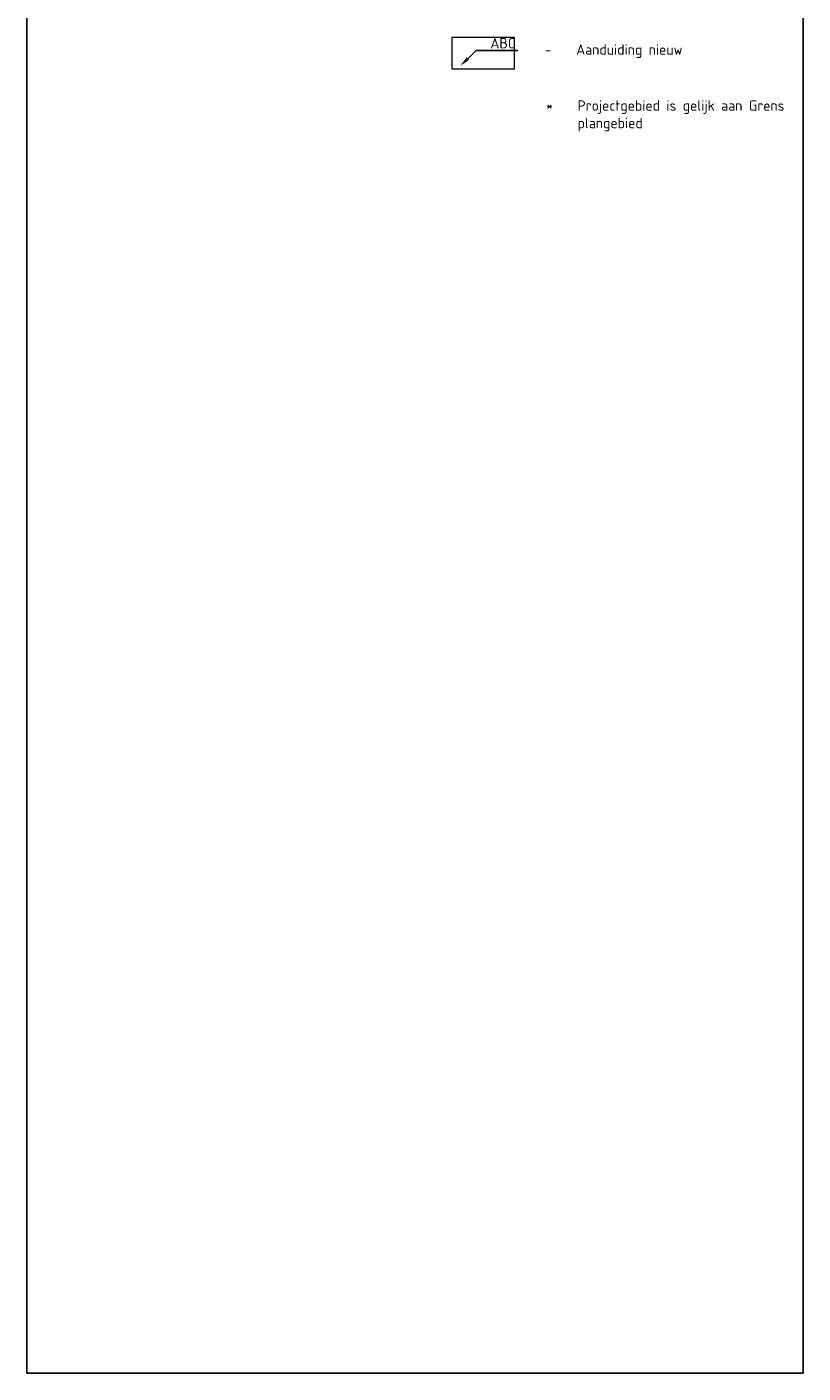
# Model space of a CAD drawing. Header units: metres. Extents: x 173015 to 189682, y 346605 to 348504.
# Tile 101 of 256: x 188024 to 188209, y 347477 to 347799. Entities that reach past the tile are written whole.
import ezdxf
from ezdxf import colors
from ezdxf.entities.mleader import LeaderData, LeaderLine
from ezdxf.math import Vec2, Vec3

# ---------------------------------------------------------------- set-up
doc = ezdxf.new("R2010")
doc.units = ezdxf.units.M
for name, color, linetype, lineweight in [('X-XX-AL-LEGENDA-G', 7, 'Continuous', 18), ('X-XX-AL-REFERENTIE-GD', 7, 'Continuous', 25), ('X-XX-AL-T25-1000', 7, 'Continuous', 25), ('X-XX-AL-VERWIJZING1A_AANZICHT-T25', 7, 'Continuous', 25)]:
    doc.layers.add(name, color=color, linetype=linetype, lineweight=lineweight)
doc.styles.add('NLCS-ISO-M1000-T25', font='NLCS-ISO.ttf', dxfattribs={"height": 2.5})
doc.styles.add('NLCS-ISO-M2000-T25', font='NLCS-ISO.ttf', dxfattribs={"height": 5})

msp = doc.modelspace()

# ---------------------------------------------------------------- linework, layer by layer
at = {"layer": 'X-XX-AL-LEGENDA-G', "flags": 128}
msp.add_lwpolyline([(188125.5653, 347796.138), (188125.5653, 347788.638), (188140.5653, 347788.638), (188140.5653, 347796.138), (188125.5653, 347796.138)], dxfattribs=at)
at = {"layer": 'X-XX-AL-REFERENTIE-GD'}
msp.add_lwpolyline([(188024.0609, 348123.1388), (188209.4675, 348123.1388), (188209.4675, 347476.9403), (188024.0609, 347476.9403)], close=True, dxfattribs=at)

# ---------------------------------------------------------------- texts
at = {"layer": 'X-XX-AL-T25-1000', "char_height": 2.5, "attachment_point": 4, "style": 'NLCS-ISO-M1000-T25'}
for s, insert in [('\\pxi-3,l4,t4;-^IAanduiding nieuw', (188145.2726, 347792.8462)), ('\\pxi-3,l4,t4;*^IProjectgebied is gelijk aan Grens plangebied', (188145.5785, 347777.388))]:
    msp.add_mtext_dynamic_manual_height_columns(s, width=64.295076, gutter_width=12.5, heights=[0], dxfattribs=dict(at, insert=insert))

# ---------------------------------------------------------------- leaders
at = {"layer": 'X-XX-AL-VERWIJZING1A_AANZICHT-T25'}
ml = msp.add_multileader_mtext('Standard', dxfattribs=at)
ml.set_content('ABC', color=256, style='NLCS-ISO-M2000-T25')
ml.set_leader_properties(color=256, linetype='ByLayer', lineweight=-1)
ml.build(insert=Vec2(0, 0))
ml.multileader.update_dxf_attribs({"text_left_attachment_type": 5, "text_right_attachment_type": 5, "dogleg_length": 5, "arrow_head_size": 2.5, "scale": 0.5})
ctx = ml.context
ctx.base_point, ctx.scale, ctx.char_height, ctx.arrow_head_size, ctx.landing_gap_size, ctx.plane_origin = Vec3(188133.8726, 347792.9925), 0.5, 2.5, 2.5, 0.9, Vec3(188134.1031, 347820.6421)
ctx.left_attachment, ctx.right_attachment = 5, 5
notes = []
notes.append((ctx, [(0, (1, 1, 0), (188131.3726, 347792.9925), (1, 0), 2.5, [(0, [(188127.5614, 347789.3175)], 0, [])])]))
ctx.mtext.insert, ctx.mtext.flow_direction = Vec3(188134.7726, 347795.9925), 5
for ctx, leaders in notes:
    for number, flags, end, landing, length, lines in leaders:
        leader = LeaderData()
        leader.index, (leader.has_last_leader_line, leader.has_dogleg_vector, leader.attachment_direction) = number, flags
        leader.last_leader_point, leader.dogleg_vector, leader.dogleg_length = Vec3(end), Vec3(landing), length
        for number, points, colour, breaks in lines:
            line = LeaderLine()
            line.index, line.vertices, line.color, line.breaks = number, Vec3.list(points), colors.encode_raw_color(colour), breaks
            leader.lines.append(line)
        ctx.leaders.append(leader)

doc.saveas('drawing.dxf')
